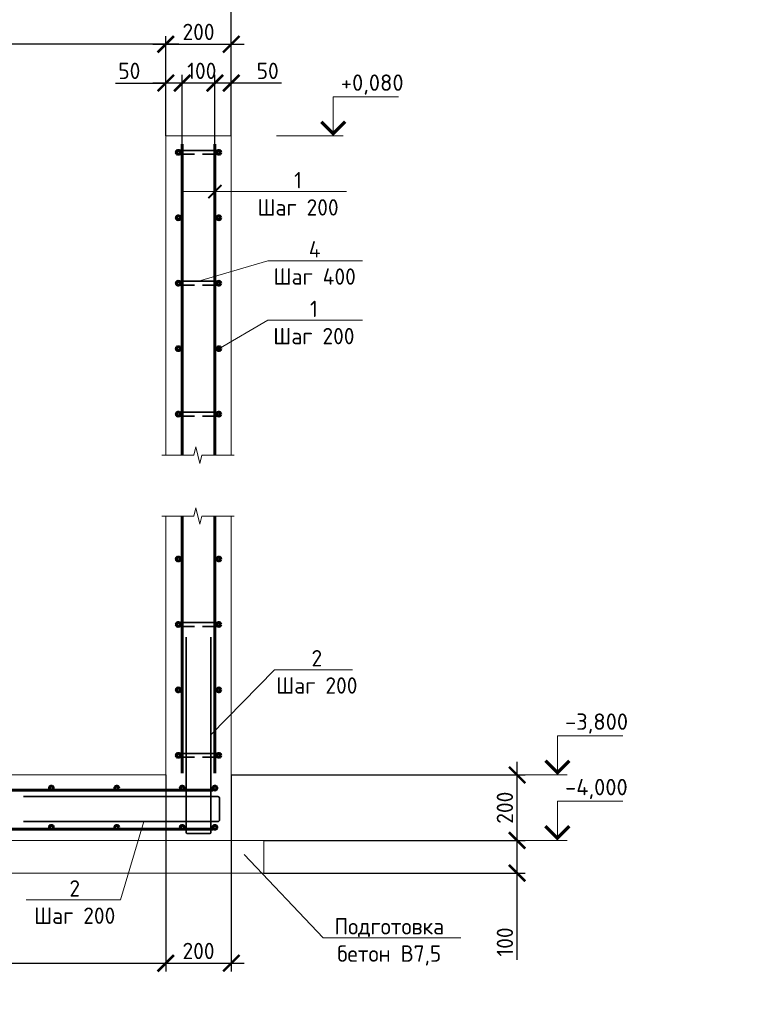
# Model space of a CAD drawing. Header units: millimetres. Extents: x 130535 to 3472113, y -231620 to 121434.
# Tile 111 of 133: x 685377 to 696683, y -6974 to 8071. Entities that reach past the tile are written whole.
import ezdxf
from ezdxf import colors
from ezdxf.entities.mleader import LeaderData, LeaderLine
from ezdxf.math import Vec2, Vec3

# ---------------------------------------------------------------- set-up
doc = ezdxf.new("R2010")
doc.units = ezdxf.units.MM
doc.layers.get('DEFPOINTS').update_dxf_attribs({"color": 1, "lineweight": 0})
for name, color, linetype, lineweight in [('Основная 0.35', 200, 'Continuous', 35), ('Основная 0.60', 142, 'Continuous', 60), ('РАЗМЕРЫ', 1, 'Continuous', 9), ('Разрез жилая часть$0$Отметки', 1, 'Continuous', 20), ('Символы 0.20', 1, 'Continuous', 20), ('Текст 0.25', 82, 'Continuous', 25), ('Тонкая', 81, 'Continuous', 20), ('Тонкая 0.20', 30, 'Continuous', 20)]:
    doc.layers.add(name, color=color, linetype=linetype, lineweight=lineweight)
doc.styles.add('GOST-2.304_Type-B', font='GOST_Common.ttf')
doc.styles.add('ГОСТ', font='isocpeur.TTF')
doc.dimstyles.new('СПДС', dxfattribs={"dimscale": 100, "dimtxt": 2.5, "dimasz": 2.5, "dimexe": 1.25, "dimexo": 0, "dimtad": 1, "dimdec": 0, "dimtxsty": 'GOST-2.304_Type-B', "dimblk": 'ARCHTICK', "dimcen": 2.5, "dimdle": 2, "dimadec": 0, "dimazin": 2, "dimtfac": 0.75, "dimtdec": 0, "dimtmove": 1, "dimatfit": 3, "dimfxl": 1, "dimtolj": 1, "dimarcsym": 1})

# ---------------------------------------------------------------- blocks, each defined once
blk = doc.blocks.new('_ArchTick')
at = {"color": 0, "linetype": 'ByBlock', "const_width": 0.15}
blk.add_lwpolyline([(-0.5, -0.5), (0.5, 0.5)], dxfattribs=at)
blk = doc.blocks.new('_None')
blk = doc.blocks.new('*D294')
at = {"layer": 'DEFPOINTS', "color": 0, "linetype": 'Continuous', "lineweight": 0, "transparency": 16777216}
for p in [(688361, 7102), (688361, 6169), (688611, 6294)]:
    blk.add_point(p, dxfattribs=at)
at = {"layer": 'РАЗМЕРЫ', "color": 0, "linetype": 'Continuous', "lineweight": -2, "transparency": 16777216}
for p, q in [((688361, 6169), (688361, 7227)), ((688611, 6294), (688611, 7227)), ((688811, 7102), (688161, 7102)), ((689381, 7102), (688611, 7102))]:
    blk.add_line(p, q, dxfattribs=at)
at = {"layer": 'РАЗМЕРЫ', "color": 0, "linetype": 'Continuous', "lineweight": -2, "transparency": 16777216, "xscale": 250, "yscale": 250, "zscale": 250, "rotation": 180}
blk.add_blockref('_ArchTick', (688361, 7102), dxfattribs=at)
at = {"layer": 'РАЗМЕРЫ', "color": 0, "linetype": 'Continuous', "lineweight": -2, "transparency": 16777216, "xscale": 250, "yscale": 250, "zscale": 250}
blk.add_blockref('_ArchTick', (688611, 7102), dxfattribs=at)
at = {"layer": 'РАЗМЕРЫ', "color": 0, "linetype": 'Continuous', "lineweight": 0, "transparency": 16777216, "insert": (689168, 7289), "char_height": 250, "attachment_point": 5, "style": 'GOST-2.304_Type-B'}
blk.add_mtext('\\A1;50', dxfattribs=at)
blk = doc.blocks.new('*D295')
at = {"layer": 'DEFPOINTS', "color": 0, "linetype": 'Continuous', "lineweight": 0, "transparency": 16777216}
for p in [(687861, 7102), (687861, 6169), (688361, 6169)]:
    blk.add_point(p, dxfattribs=at)
at = {"layer": 'РАЗМЕРЫ', "color": 0, "linetype": 'Continuous', "lineweight": -2, "transparency": 16777216}
for p, q in [((687861, 6169), (687861, 7227)), ((688361, 6169), (688361, 7227)), ((688561, 7102), (687661, 7102))]:
    blk.add_line(p, q, dxfattribs=at)
at = {"layer": 'РАЗМЕРЫ', "color": 0, "linetype": 'Continuous', "lineweight": -2, "transparency": 16777216, "xscale": 250, "yscale": 250, "zscale": 250, "rotation": 180}
blk.add_blockref('_ArchTick', (687861, 7102), dxfattribs=at)
at = {"layer": 'РАЗМЕРЫ', "color": 0, "linetype": 'Continuous', "lineweight": -2, "transparency": 16777216, "xscale": 250, "yscale": 250, "zscale": 250}
blk.add_blockref('_ArchTick', (688361, 7102), dxfattribs=at)
at = {"layer": 'РАЗМЕРЫ', "color": 0, "linetype": 'Continuous', "lineweight": 0, "transparency": 16777216, "insert": (688161, 7289), "char_height": 250, "attachment_point": 5, "style": 'GOST-2.304_Type-B'}
blk.add_mtext('\\A1;100', dxfattribs=at)
blk = doc.blocks.new('*D296')
at = {"layer": 'DEFPOINTS', "color": 0, "linetype": 'Continuous', "lineweight": 0, "transparency": 16777216}
for p in [(687611, 7102), (687611, 6294), (687861, 6169)]:
    blk.add_point(p, dxfattribs=at)
at = {"layer": 'РАЗМЕРЫ', "color": 0, "linetype": 'Continuous', "lineweight": -2, "transparency": 16777216}
for p, q in [((687611, 6294), (687611, 7227)), ((687861, 6169), (687861, 7227)), ((686841, 7102), (687611, 7102)), ((688061, 7102), (687411, 7102))]:
    blk.add_line(p, q, dxfattribs=at)
at = {"layer": 'РАЗМЕРЫ', "color": 0, "linetype": 'Continuous', "lineweight": -2, "transparency": 16777216, "xscale": 250, "yscale": 250, "zscale": 250, "rotation": 180}
blk.add_blockref('_ArchTick', (687611, 7102), dxfattribs=at)
at = {"layer": 'РАЗМЕРЫ', "color": 0, "linetype": 'Continuous', "lineweight": -2, "transparency": 16777216, "xscale": 250, "yscale": 250, "zscale": 250}
blk.add_blockref('_ArchTick', (687861, 7102), dxfattribs=at)
at = {"layer": 'РАЗМЕРЫ', "color": 0, "linetype": 'Continuous', "lineweight": 0, "transparency": 16777216, "insert": (687053, 7289), "char_height": 250, "attachment_point": 5, "style": 'GOST-2.304_Type-B'}
blk.add_mtext('\\A1;50', dxfattribs=at)
blk = doc.blocks.new('*D297')
at = {"layer": 'DEFPOINTS', "color": 0, "linetype": 'Continuous', "lineweight": 0, "transparency": 16777216}
for p in [(687611, -3470), (682261, -4961), (687611, -6346)]:
    blk.add_point(p, dxfattribs=at)
at = {"layer": 'РАЗМЕРЫ', "color": 0, "linetype": 'Continuous', "lineweight": -2, "transparency": 16777216}
for p, q in [((687611, -3470), (687611, -6471)), ((682261, -4961), (682261, -6471)), ((682061, -6346), (687811, -6346))]:
    blk.add_line(p, q, dxfattribs=at)
at = {"layer": 'РАЗМЕРЫ', "color": 0, "linetype": 'Continuous', "lineweight": -2, "transparency": 16777216, "xscale": 250, "yscale": 250, "zscale": 250, "rotation": 180}
blk.add_blockref('_ArchTick', (682261, -6346), dxfattribs=at)
at = {"layer": 'РАЗМЕРЫ', "color": 0, "linetype": 'Continuous', "lineweight": -2, "transparency": 16777216, "xscale": 250, "yscale": 250, "zscale": 250}
blk.add_blockref('_ArchTick', (687611, -6346), dxfattribs=at)
at = {"layer": 'РАЗМЕРЫ', "color": 0, "linetype": 'Continuous', "lineweight": 0, "transparency": 16777216, "insert": (684936, -6159), "char_height": 250, "attachment_point": 5, "style": 'GOST-2.304_Type-B'}
blk.add_mtext('\\A1;1070', dxfattribs=at)
blk = doc.blocks.new('*D298')
at = {"layer": 'DEFPOINTS', "color": 0, "linetype": 'Continuous', "lineweight": 0, "transparency": 16777216}
for p in [(687611, -3470), (688611, -3470), (688611, -6346)]:
    blk.add_point(p, dxfattribs=at)
at = {"layer": 'РАЗМЕРЫ', "color": 0, "linetype": 'Continuous', "lineweight": -2, "transparency": 16777216}
for p, q in [((687611, -3470), (687611, -6471)), ((688611, -3470), (688611, -6471)), ((687411, -6346), (688811, -6346))]:
    blk.add_line(p, q, dxfattribs=at)
at = {"layer": 'РАЗМЕРЫ', "color": 0, "linetype": 'Continuous', "lineweight": -2, "transparency": 16777216, "xscale": 250, "yscale": 250, "zscale": 250, "rotation": 180}
blk.add_blockref('_ArchTick', (687611, -6346), dxfattribs=at)
at = {"layer": 'РАЗМЕРЫ', "color": 0, "linetype": 'Continuous', "lineweight": -2, "transparency": 16777216, "xscale": 250, "yscale": 250, "zscale": 250}
blk.add_blockref('_ArchTick', (688611, -6346), dxfattribs=at)
at = {"layer": 'РАЗМЕРЫ', "color": 0, "linetype": 'Continuous', "lineweight": 0, "transparency": 16777216, "insert": (688111, -6159), "char_height": 250, "attachment_point": 5, "style": 'GOST-2.304_Type-B'}
blk.add_mtext('\\A1;200', dxfattribs=at)
blk = doc.blocks.new('*D299')
at = {"layer": 'DEFPOINTS', "color": 0, "linetype": 'Continuous', "lineweight": 0, "transparency": 16777216}
for p in [(689111, -4470), (692981, -4470), (689111, -4970)]:
    blk.add_point(p, dxfattribs=at)
at = {"layer": 'РАЗМЕРЫ', "color": 0, "linetype": 'Continuous', "lineweight": -2, "transparency": 16777216}
for p, q in [((692981, -5170), (692981, -4270)), ((689111, -4470), (693106, -4470)), ((689111, -4970), (693106, -4970)), ((692981, -6297), (692981, -4970))]:
    blk.add_line(p, q, dxfattribs=at)
at = {"layer": 'РАЗМЕРЫ', "color": 0, "linetype": 'Continuous', "lineweight": -2, "transparency": 16777216, "xscale": 250, "yscale": 250, "zscale": 250}
for p, rotation in [((692981, -4470), 90), ((692981, -4970), 270)]:
    blk.add_blockref('_ArchTick', p, dxfattribs=dict(at, rotation=rotation))
at = {"layer": 'РАЗМЕРЫ', "color": 0, "linetype": 'Continuous', "lineweight": 0, "transparency": 16777216, "insert": (692794, -6022), "char_height": 250, "attachment_point": 5, "rotation": 90, "style": 'GOST-2.304_Type-B'}
blk.add_mtext('\\A1;100', dxfattribs=at)
blk = doc.blocks.new('*D300')
at = {"layer": 'DEFPOINTS', "color": 0, "linetype": 'Continuous', "lineweight": 0, "transparency": 16777216}
for p in [(688611, -3470), (692981, -3470), (689111, -4470)]:
    blk.add_point(p, dxfattribs=at)
at = {"layer": 'РАЗМЕРЫ', "color": 0, "linetype": 'Continuous', "lineweight": -2, "transparency": 16777216}
for p, q in [((692981, -4670), (692981, -3270)), ((688611, -3470), (693106, -3470)), ((689111, -4470), (693106, -4470))]:
    blk.add_line(p, q, dxfattribs=at)
at = {"layer": 'РАЗМЕРЫ', "color": 0, "linetype": 'Continuous', "lineweight": -2, "transparency": 16777216, "xscale": 250, "yscale": 250, "zscale": 250}
for p, rotation in [((692981, -3470), 90), ((692981, -4470), 270)]:
    blk.add_blockref('_ArchTick', p, dxfattribs=dict(at, rotation=rotation))
at = {"layer": 'РАЗМЕРЫ', "color": 0, "linetype": 'Continuous', "lineweight": 0, "transparency": 16777216, "insert": (692794, -3970), "char_height": 250, "attachment_point": 5, "rotation": 90, "style": 'GOST-2.304_Type-B'}
blk.add_mtext('\\A1;200', dxfattribs=at)
blk = doc.blocks.new('*D264')
at = {"layer": 'DEFPOINTS', "color": 0, "linetype": 'Continuous', "lineweight": 0, "transparency": 16777216}
for p in [(688611, 7696), (687611, 6294), (688611, 6294)]:
    blk.add_point(p, dxfattribs=at)
at = {"layer": 'РАЗМЕРЫ', "color": 0, "linetype": 'Continuous', "lineweight": -2, "transparency": 16777216}
for p, q in [((687411, 7696), (688811, 7696)), ((687611, 6294), (687611, 7821)), ((688611, 6294), (688611, 7821))]:
    blk.add_line(p, q, dxfattribs=at)
at = {"layer": 'РАЗМЕРЫ', "color": 0, "linetype": 'Continuous', "lineweight": -2, "transparency": 16777216, "xscale": 250, "yscale": 250, "zscale": 250, "rotation": 180}
blk.add_blockref('_ArchTick', (687611, 7696), dxfattribs=at)
at = {"layer": 'РАЗМЕРЫ', "color": 0, "linetype": 'Continuous', "lineweight": -2, "transparency": 16777216, "xscale": 250, "yscale": 250, "zscale": 250}
blk.add_blockref('_ArchTick', (688611, 7696), dxfattribs=at)
at = {"layer": 'РАЗМЕРЫ', "color": 0, "linetype": 'Continuous', "lineweight": 0, "transparency": 16777216, "insert": (688111, 7884), "char_height": 250, "attachment_point": 5, "style": 'GOST-2.304_Type-B'}
blk.add_mtext('\\A1;200', dxfattribs=at)
blk = doc.blocks.new('*D265')
at = {"layer": 'DEFPOINTS', "color": 0, "linetype": 'Continuous', "lineweight": 0, "transparency": 16777216}
for p in [(680961, 7696), (680961, 6294), (687611, 6294)]:
    blk.add_point(p, dxfattribs=at)
at = {"layer": 'РАЗМЕРЫ', "color": 0, "linetype": 'Continuous', "lineweight": -2, "transparency": 16777216}
for p, q in [((687811, 7696), (680761, 7696)), ((680961, 6294), (680961, 7821)), ((687611, 6294), (687611, 7821))]:
    blk.add_line(p, q, dxfattribs=at)
at = {"layer": 'РАЗМЕРЫ', "color": 0, "linetype": 'Continuous', "lineweight": -2, "transparency": 16777216, "xscale": 250, "yscale": 250, "zscale": 250, "rotation": 180}
blk.add_blockref('_ArchTick', (680961, 7696), dxfattribs=at)
at = {"layer": 'РАЗМЕРЫ', "color": 0, "linetype": 'Continuous', "lineweight": -2, "transparency": 16777216, "xscale": 250, "yscale": 250, "zscale": 250}
blk.add_blockref('_ArchTick', (687611, 7696), dxfattribs=at)
at = {"layer": 'РАЗМЕРЫ', "color": 0, "linetype": 'Continuous', "lineweight": 0, "transparency": 16777216, "insert": (684286, 7884), "char_height": 250, "attachment_point": 5, "style": 'GOST-2.304_Type-B'}
blk.add_mtext('\\A1;1330', dxfattribs=at)
blk = doc.blocks.new('*D266')
at = {"layer": 'DEFPOINTS', "color": 0, "linetype": 'Continuous', "lineweight": 0, "transparency": 16777216}
for p in [(680961, 8476), (680961, 6294), (688611, 6294)]:
    blk.add_point(p, dxfattribs=at)
at = {"layer": 'РАЗМЕРЫ', "color": 0, "linetype": 'Continuous', "lineweight": -2, "transparency": 16777216}
for p, q in [((680961, 6294), (680961, 8601)), ((688611, 6294), (688611, 8601)), ((688811, 8476), (680761, 8476))]:
    blk.add_line(p, q, dxfattribs=at)
at = {"layer": 'РАЗМЕРЫ', "color": 0, "linetype": 'Continuous', "lineweight": -2, "transparency": 16777216, "xscale": 250, "yscale": 250, "zscale": 250, "rotation": 180}
blk.add_blockref('_ArchTick', (680961, 8476), dxfattribs=at)
at = {"layer": 'РАЗМЕРЫ', "color": 0, "linetype": 'Continuous', "lineweight": -2, "transparency": 16777216, "xscale": 250, "yscale": 250, "zscale": 250}
blk.add_blockref('_ArchTick', (688611, 8476), dxfattribs=at)
at = {"layer": 'РАЗМЕРЫ', "color": 0, "linetype": 'Continuous', "lineweight": 0, "transparency": 16777216, "insert": (684786, 8663), "char_height": 250, "attachment_point": 5, "style": 'GOST-2.304_Type-B'}
blk.add_mtext('\\A1;1530', dxfattribs=at)

msp = doc.modelspace()

# ---------------------------------------------------------------- linework, layer by layer
at = {"layer": 'Основная 0.35'}
for p, q in [((688421.5, 6074), (687801.5, 6074)), ((687801.5, 6014), (688051.5, 6014)), ((688421.5, 6014), (688171.5, 6014)), ((688421.5, 4074), (687801.5, 4074)), ((687801.5, 4014), (688051.5, 4014)), ((688421.5, 4014), (688171.5, 4014)), ((688421.5, 2074), (687801.5, 2074)), ((687801.5, 2014), (688051.5, 2014)), ((688421.5, 2014), (688171.5, 2014)), ((688421.5, -1139.8), (687801.5, -1139.8)), ((687801.5, -1199.8), (688051.5, -1199.8)), ((688421.5, -1199.8), (688171.5, -1199.8)), ((688421.5, -3139.8), (687801.5, -3139.8)), ((687801.5, -3199.8), (688051.5, -3199.8)), ((688421.5, -3199.8), (688171.5, -3199.8))]:
    msp.add_line(p, q, dxfattribs=at)
for points in [[(688301.5, -1366.7), (688301.5, -4341.7, -0.4142136), (688276.5, -4366.7), (687946.5, -4366.7, -0.4142136), (687921.5, -4341.7), (687921.5, -1366.7)], [(685434, -3800.3), (688409, -3800.3, -0.4142136), (688434, -3825.3), (688434, -4155.3, -0.4142136), (688409, -4180.3), (685434, -4180.3)]]:
    msp.add_lwpolyline(points, format="xyb", dxfattribs=at)
for centre, start, end in [((687801.5, 6044), 90, 270), ((688421.5, 6044), 270, 90), ((687801.5, 2044), 90, 270), ((688421.5, 2044), 270, 90), ((687801.5, -1169.8), 90, 270), ((688421.5, -1169.8), 270, 90), ((687801.5, -3169.8), 90, 270), ((688421.5, -3169.8), 270, 90)]:
    msp.add_arc(centre, 30, start, end, dxfattribs=at)
at = {"layer": 'Основная 0.60'}
for p, q in [((687861.5, 1416.7), (687861.5, 6169)), ((688361.5, 1416.7), (688361.5, 6169)), ((687861.5, -3444.8), (687861.5, 485.7)), ((688361.5, -3444.8), (688361.5, 485.7)), ((688327.7, -3699.8), (682386.5, -3699.8)), ((688327.7, -4299.8), (682386.5, -4299.8))]:
    msp.add_line(p, q, dxfattribs=at)
for centre in [(687801.5, 6044), (688421.5, 6044), (687801.5, 5044), (688421.5, 5044), (687801.5, 4044), (688421.5, 4044), (687801.5, 3044), (688421.5, 3044), (687801.5, 2044), (688421.5, 2044), (687801.5, -169.8), (688421.5, -169.8), (687801.5, -1169.8), (688421.5, -1169.8), (687801.5, -2169.8), (688421.5, -2169.8), (687801.5, -3169.8), (688421.5, -3169.8), (685861.5, -3669.8), (685861.5, -3669.8), (686861.5, -3669.8), (687861.5, -3669.8), (688361.5, -3669.8), (685861.5, -4269.8), (685861.5, -4269.8), (686861.5, -4269.8), (687861.5, -4269.8), (688361.5, -4269.8)]:
    msp.add_circle(centre, 30, dxfattribs=at)
at = {"layer": 'РАЗМЕРЫ', "linetype": 'Continuous', "lineweight": 0}
msp.add_line((689272.2, -1861.1), (688301.5, -2854.2), dxfattribs=at)
at = {"layer": 'РАЗМЕРЫ', "color": 3, "linetype": 'Continuous', "lineweight": 0}
msp.add_line((691409.9, -4469.8), (693596.4, -4469.8), dxfattribs=at)
at = {"layer": 'Символы 0.20', "color": 1, "linetype": 'Continuous', "lineweight": 20, "ltscale": 100}
for p, q in [((690169.8, 6894), (691169.8, 6894)), ((689303.7, 6294), (690169.8, 6294)), ((693596.4, -2869.8), (694596.4, -2869.8)), ((692730.3, -3469.8), (693596.4, -3469.8)), ((693596.4, -3869.8), (694596.4, -3869.8))]:
    msp.add_line(p, q, dxfattribs=at)
at = {"layer": 'Символы 0.20', "color": 1, "linetype": 'Continuous', "lineweight": 20, "ltscale": 10000}
for p, q in [((690319.8, 6294), (690019.8, 6294)), ((693746.4, -3469.8), (693446.4, -3469.8)), ((693746.4, -4469.8), (693446.4, -4469.8))]:
    msp.add_line(p, q, dxfattribs=at)
for points in [[(690169.8, 6294), (690169.8, 6894)], [(693596.4, -3469.8), (693596.4, -2869.8)], [(693596.4, -4469.8), (693596.4, -3869.8)]]:
    msp.add_lwpolyline(points, dxfattribs=at)
at = {"layer": 'Символы 0.20', "color": 1, "linetype": 'Continuous', "lineweight": 20, "ltscale": 10000, "const_width": 50}
for points in [[(689987.5, 6511.7), (690169.8, 6329.4), (690352.2, 6511.7)], [(693414.1, -3252.1), (693596.4, -3434.4), (693778.7, -3252.1)], [(693414.1, -4252.1), (693596.4, -4434.4), (693778.7, -4252.1)]]:
    msp.add_lwpolyline(points, dxfattribs=at)
at = {"layer": 'Символы 0.20'}
msp.add_lwpolyline([(689272.2, -1861.1), (690466.8, -1861.1)], dxfattribs=at)
at = {"layer": 'Тонкая'}
for points in [[(687549, 1416.7), (687624, 1416.7), (688038.7, 1416.7), (688070, 1541.7), (688132.5, 1291.7), (688163.7, 1416.7), (688578.5, 1416.7), (688653.5, 1416.7)], [(687549, 485.7), (687624, 485.7), (688038.7, 485.7), (688070, 610.7), (688132.5, 360.7), (688163.7, 485.7), (688578.5, 485.7), (688653.5, 485.7)]]:
    msp.add_lwpolyline(points, dxfattribs=at)
at = {"layer": 'Тонкая 0.20'}
for p, q in [((687611.5, 6294), (688611.5, 6294)), ((687611.5, 1416.7), (687611.5, 6294)), ((688611.5, 6294), (688611.5, 1416.7)), ((687611.5, 1416.7), (687611.5, 2694.8)), ((688611.5, 2694.8), (688611.5, 1416.7)), ((687611.5, -3469.8), (687611.5, 485.7)), ((687611.5, -3444.8), (687611.5, 485.7)), ((688611.5, 485.7), (688611.5, -3444.8)), ((688611.5, 485.7), (688611.5, -4469.8)), ((682261.5, -3469.8), (687611.5, -3469.8)), ((689111.5, -4469.8), (682261.5, -4469.8)), ((689111.5, -4469.8), (689111.5, -4969.8)), ((690111.5, -4469.8), (690611.5, -4469.8)), ((689111.5, -4969.8), (682261.5, -4969.8))]:
    msp.add_line(p, q, dxfattribs=at)

# ---------------------------------------------------------------- texts
at = {"insert": (153574.3, 18462.6), "char_height": 330, "attachment_point": 1, "style": 'ГОСТ'}
msp.add_mtext_dynamic_manual_height_columns('\\pi10055.14148;{\\H1.5152x;\\P\\pi7542.56108;Общие указания\\P\\pi1650;}1.^IРабочая документация разработана в соответствии с заданием на проектирование, требованиями действующих технических регламентов, стандартов, сводов правил и других документов, содержащих установленные требования.\\P2.^IРабочая документация выполнена в соответствии со следующими нормативными и техническими документами:\\P-^IСП 20.13330.2016 "Нагрузки и Воздействия";\\P-^IСП 63.13330.2012 "Бетонные и железобетонные конструкции. Основные положения";\\P-^IСП 22.13330.2016 "Основания зданий и сооружений";\\P-^IСП 45.13330.2012 "Земляные сооружения, основания и фундаменты".\\P3.   За относительную отметку 0,000 принята отметка чистого пола первого этажа.\\P4.^IПеречень видов работ, для которых необходимо составлять акты освидетельствования скрытых работ:\\P-^Iармирование конструкций;\\P-^Iосвидетельствование опалубки перед бетонированием;\\P-^Iвыполнение сварочных работ;\\P-^Iотбор контрольных проб бетона;\\P-^Iсоответствие законченных железобетонных конструкций проекту с отображением качества работ;\\P-^Iустройство монолитных конструкций, выполняемых в зимнее время;  \\P\\pi0;        -    устройство гидроизоляции;\\P\\pi1650;-^Iуплотнение грунтов и обратную засыпку.\\PЗапрещается выполнение последующих работ при отсутствии актов освидетельствования предшествующих скрытых работ во всех случаях.\\P\\pi0;        5. Проект рассчитан на производство работ в период положительных температур. В случае выполнения работ при отрицательных температурах необходимо выполнять требования СНиП часть 3 по производству работ и ППР.\\P        6. При минимальной температуре воздуха до минус 15°С допускается:\\P\\pi1650;-выдерживание бетона в конструкции методом термоса, при предварительном разогреве бетонной смеси;\\P -форсированный электроразогрев бетона в конструкции с повторным уплотнением.\\PПри минимальной температуре воздуха до минус 25°С допускается:\\P -обогрев бетона в греющей опалубке с помощью низкотемпературных электронагревателей;\\P -электродный сквозной прогрев бетона;\\P -электрообогрев с помощью греющего провода.', width=18460.283, gutter_width=5800, heights=[33815.2], dxfattribs=at)
at = {"layer": 'Разрез жилая часть$0$Отметки', "linetype": 'Continuous', "lineweight": 25, "ltscale": 100, "style": 'ГОСТ'}
for s, p in [('+0,080', (690287.3, 6984)), ('-3,800', (693713.9, -2779.8)), ('-4,000', (693713.9, -3779.8))]:
    msp.add_text(s, height=250, dxfattribs=at).set_placement(p)
at = {"layer": 'Символы 0.20', "insert": (689919.3, -1561.1), "char_height": 250, "attachment_point": 2, "style": 'GOST-2.304_Type-B'}
msp.add_mtext('2\\PШаг 200', dxfattribs=at)
at = {"layer": 'Текст 0.25', "char_height": 250, "attachment_point": 1, "style": 'GOST-2.304_Type-B'}
for insert in [(515636.1, 4816.9), (580193.7, 4816.9), (644751.2, 4816.9)]:
    msp.add_mtext_dynamic_manual_height_columns('\\pi750;1 Обратную засыпку пазух выполнять непучинистым, ненабухающим грунтом без органических включений с проливкой водой слоями не более 20 см с уплотнением грунта до коэффициента уплотнения 0,95.\\P2 При производстве земляных работ не допускать ухудшения свойств грунтов и качества подготовленного основания вследствие замачивания, промерзания, размыва, повреждения механизмами и транспортом.\\P3 Поз. 5 установить на хим. анкер BIT 200 (EASY FIX DIT-200) или аналог. Анкеровка выполняется в теле стен, ступеней и в теле плиты по всей длине с шагом 400 мм.\\P4 При изготовлении пространственных арматурных каркасов соединение стержней выполнять при помощи вязальной проволоки. \\P5 Поз. 4 установить в шахматном порядке.\\P6 Выполнить обмазочную гидроизоляцию всех поверхностей, соприкасающихся с грунтом, горячим битумом за 2 раза.\\P7 Поз. 2 выполняется в теле стен, ступеней и в теле плиты по всей длине с шагом 200 мм', width=17507.725, gutter_width=1250, heights=[0], dxfattribs=dict(at, insert=insert))

# ---------------------------------------------------------------- dimensions: what is measured, and where the dimension line sits
at = {"layer": 'РАЗМЕРЫ', "color": 3, "linetype": 'Continuous', "lineweight": 0}
for base, p1, p2, picture, middle in [((680961.5, 8475.8), (688611.5, 6294), (680961.5, 6294), '*D266', (684786.5, 8663.3)), ((680961.5, 7696.5), (687611.5, 6294), (680961.5, 6294), '*D265', (684286.5, 7884)), ((688611.5, 7696.5), (687611.5, 6294), (688611.5, 6294), '*D264', (688111.5, 7884))]:
    dim = msp.add_linear_dim(base=base, p1=p1, p2=p2, dimstyle='СПДС', override={"dimlfac": 0.2}, dxfattribs=at)
    dim.commit()
    dim.dimension.update_dxf_attribs({"geometry": picture, "text_midpoint": middle})
for base, p1, p2, angle, picture, middle in [((687611.5, 7101.6), (687861.5, 6169), (687611.5, 6294), 180, '*D296', (687053.3, 7070.6)), ((687861.5, 7101.6), (688361.5, 6169), (687861.5, 6169), 180, '*D295', (688161.5, 7101.6)), ((688361.5, 7101.6), (688611.5, 6294), (688361.5, 6169), 180, '*D294', (689168.2, 7071.6)), ((692981.3, -4469.8), (689111.5, -4969.8), (689111.5, -4469.8), 90, '*D299', (693225.2, -6022.1))]:
    dim = msp.add_linear_dim(base=base, p1=p1, p2=p2, angle=angle, dimstyle='СПДС', override={"dimlfac": 0.2}, dxfattribs=at)
    dim.commit()
    dim.dimension.update_dxf_attribs({"geometry": picture, "text_midpoint": middle, "dimtype": 160})
for base, p1, p2, angle, picture, middle in [((692981.3, -3469.8), (689111.5, -4469.8), (688611.5, -3469.8), 90, '*D300', (692793.8, -3969.8)), ((687611.5, -6346.2), (682261.5, -4960.5), (687611.5, -3469.8), 180, '*D297', (684936.5, -6158.7)), ((688611.5, -6346.2), (687611.5, -3469.8), (688611.5, -3469.8), 180, '*D298', (688111.5, -6158.7))]:
    dim = msp.add_linear_dim(base=base, p1=p1, p2=p2, angle=angle, dimstyle='СПДС', override={"dimlfac": 0.2}, dxfattribs=at)
    dim.commit()
    dim.dimension.update_dxf_attribs({"geometry": picture, "text_midpoint": middle})

# ---------------------------------------------------------------- leaders
at = {"layer": 'Символы 0.20', "ltscale": 100}
ml = msp.add_multileader_mtext('Standard', dxfattribs=at)
ml.set_content('Труба Тр\\Pниз трубы в уровне верха плиты', color=256, style='ГОСТ')
ml.set_leader_properties(color=256, linetype='ByLayer', lineweight=-1)
ml.set_arrow_properties(name='NONE')
ml.build(insert=Vec2(0, 0))
ml.multileader.update_dxf_attribs({"text_left_attachment_type": 6, "text_right_attachment_type": 6, "dogleg_length": 2.5, "arrow_head_size": 45, "scale": 100})
ctx = ml.context
ctx.base_point, ctx.scale, ctx.char_height, ctx.arrow_head_size, ctx.landing_gap_size, ctx.plane_origin = Vec3(374236, 9404.1), 100, 300, 45, 22.5, Vec3(368339.5, 6093.6)
ctx.left_attachment, ctx.right_attachment = 6, 6
notes = []
notes.append((ctx, [(1, (1, 1, 0), (373986, 9404.1), (1, 0), 250, [(0, [(373346.6, 7763.7)], 0, [])])]))
ctx.mtext.insert, ctx.mtext.width, ctx.mtext.flow_direction = Vec3(374258.5, 9794.1), 6442.783, 5
at = {"layer": 'Символы 0.20'}
ml = msp.add_multileader_mtext('Standard', dxfattribs=at)
ml.set_content('1\\PШаг 200', color=256, style='GOST-2.304_Type-B')
ml.set_leader_properties(color=256, linetype='ByLayer', lineweight=-1)
ml.set_arrow_properties(name='ARCHTICK')
ml.build(insert=Vec2(0, 0))
ml.multileader.update_dxf_attribs({"text_left_attachment_type": 6, "text_right_attachment_type": 6, "dogleg_length": 1, "arrow_head_size": 200, "scale": 20})
ctx = ml.context
ctx.base_point, ctx.scale, ctx.char_height, ctx.arrow_head_size, ctx.landing_gap_size, ctx.plane_origin = Vec3(689030.4, 5444.2), 20, 250, 200, 9, Vec3(683711.5, 8530.5)
ctx.left_attachment, ctx.right_attachment, ctx.text_align_type = 6, 6, 1
notes.append((ctx, [(1, (1, 1, 0), (688930.4, 5444.2), (1, 0), 100, [(1, [(688361.5, 5444.2), (687861.5, 5444.2)], 0, [])])]))
ctx.mtext.insert, ctx.mtext.alignment, ctx.mtext.flow_direction = Vec3(689632.2, 5744.2), 2, 5
ml = msp.add_multileader_mtext('Standard', dxfattribs=at)
ml.set_content('4\\PШаг 400', color=256, style='GOST-2.304_Type-B')
ml.set_leader_properties(color=256, linetype='ByLayer', lineweight=-1)
ml.set_arrow_properties(name='NONE')
ml.build(insert=Vec2(0, 0))
ml.multileader.update_dxf_attribs({"text_left_attachment_type": 6, "text_right_attachment_type": 6, "dogleg_length": 1, "arrow_head_size": 18, "scale": 20})
ctx = ml.context
ctx.base_point, ctx.scale, ctx.char_height, ctx.arrow_head_size, ctx.landing_gap_size, ctx.plane_origin = Vec3(689272.2, 4387.6), 20, 250, 18, 9, Vec3(683771.5, 3420.4)
ctx.left_attachment, ctx.right_attachment, ctx.text_align_type = 6, 6, 1
notes.append((ctx, [(0, (1, 1, 0), (689172.2, 4387.6), (1, 0), 100, [(0, [(688111.5, 4074)], 0, [])])]))
ctx.mtext.insert, ctx.mtext.alignment, ctx.mtext.flow_direction = Vec3(689886.5, 4687.6), 2, 5
ml = msp.add_multileader_mtext('Standard', dxfattribs=at)
ml.set_content('1\\PШаг 200', color=256, style='GOST-2.304_Type-B')
ml.set_leader_properties(color=256, linetype='ByLayer', lineweight=-1)
ml.set_arrow_properties(name='NONE')
ml.build(insert=Vec2(0, 0))
ml.multileader.update_dxf_attribs({"text_left_attachment_type": 6, "text_right_attachment_type": 6, "dogleg_length": 1, "arrow_head_size": 18, "scale": 20})
ctx = ml.context
ctx.base_point, ctx.scale, ctx.char_height, ctx.arrow_head_size, ctx.landing_gap_size, ctx.plane_origin = Vec3(689272.2, 3477.4), 20, 250, 18, 9, Vec3(683771.5, 6130.2)
ctx.left_attachment, ctx.right_attachment, ctx.text_align_type = 6, 6, 1
notes.append((ctx, [(0, (1, 1, 0), (689172.2, 3477.4), (1, 0), 100, [(0, [(688421.5, 3044)], 0, [])])]))
ctx.mtext.insert, ctx.mtext.alignment, ctx.mtext.flow_direction = Vec3(689874, 3777.4), 2, 5
ml = msp.add_multileader_mtext('Standard', dxfattribs=at)
ml.set_content('2\\PШаг 200', color=256, style='GOST-2.304_Type-B')
ml.set_leader_properties(color=256, linetype='ByLayer', lineweight=-1)
ml.set_arrow_properties(name='NONE')
ml.build(insert=Vec2(0, 0))
ml.multileader.update_dxf_attribs({"text_left_attachment_type": 6, "text_right_attachment_type": 6, "dogleg_length": 1, "arrow_head_size": 18, "scale": 20})
ctx = ml.context
ctx.base_point, ctx.scale, ctx.char_height, ctx.arrow_head_size, ctx.landing_gap_size, ctx.plane_origin = Vec3(685616.7, -5378.4), 20, 250, 18, 9, Vec3(678877, 4.9)
ctx.left_attachment, ctx.right_attachment, ctx.text_align_type = 6, 6, 1
notes.append((ctx, [(1, (1, 1, 0), (686920.3, -5378.4), (-1, 0), 100, [(0, [(687273.4, -4180.3)], 0, [])])]))
ctx.mtext.insert, ctx.mtext.alignment, ctx.mtext.flow_direction = Vec3(686218.5, -5078.4), 2, 5
ml = msp.add_multileader_mtext('Standard', dxfattribs=at)
ml.set_content('Подготовка\\Pбетон В7,5', color=256, style='GOST-2.304_Type-B')
ml.set_leader_properties(color=256, linetype='ByLayer', lineweight=-1)
ml.set_arrow_properties(name='NONE')
ml.build(insert=Vec2(0, 0))
ml.multileader.update_dxf_attribs({"text_left_attachment_type": 6, "text_right_attachment_type": 6, "dogleg_length": 1, "arrow_head_size": 18, "scale": 20})
ctx = ml.context
ctx.base_point, ctx.scale, ctx.char_height, ctx.arrow_head_size, ctx.landing_gap_size, ctx.plane_origin = Vec3(690117.2, -5957.4), 20, 250, 18, 9, Vec3(687170.4, -1938.2)
ctx.left_attachment, ctx.right_attachment, ctx.text_align_type = 6, 6, 1
notes.append((ctx, [(1, (1, 1, 0), (690017.2, -5957.4), (1, 0), 100, [(0, [(688807, -4687)], 0, [])])]))
ctx.mtext.insert, ctx.mtext.alignment, ctx.mtext.flow_direction = Vec3(691026.2, -5657.4), 2, 5
for ctx, leaders in notes:
    for number, flags, end, landing, length, lines in leaders:
        leader = LeaderData()
        leader.index, (leader.has_last_leader_line, leader.has_dogleg_vector, leader.attachment_direction) = number, flags
        leader.last_leader_point, leader.dogleg_vector, leader.dogleg_length = Vec3(end), Vec3(landing), length
        for number, points, colour, breaks in lines:
            line = LeaderLine()
            line.index, line.vertices, line.color, line.breaks = number, Vec3.list(points), colors.encode_raw_color(colour), breaks
            leader.lines.append(line)
        ctx.leaders.append(leader)

doc.saveas('drawing.dxf')
